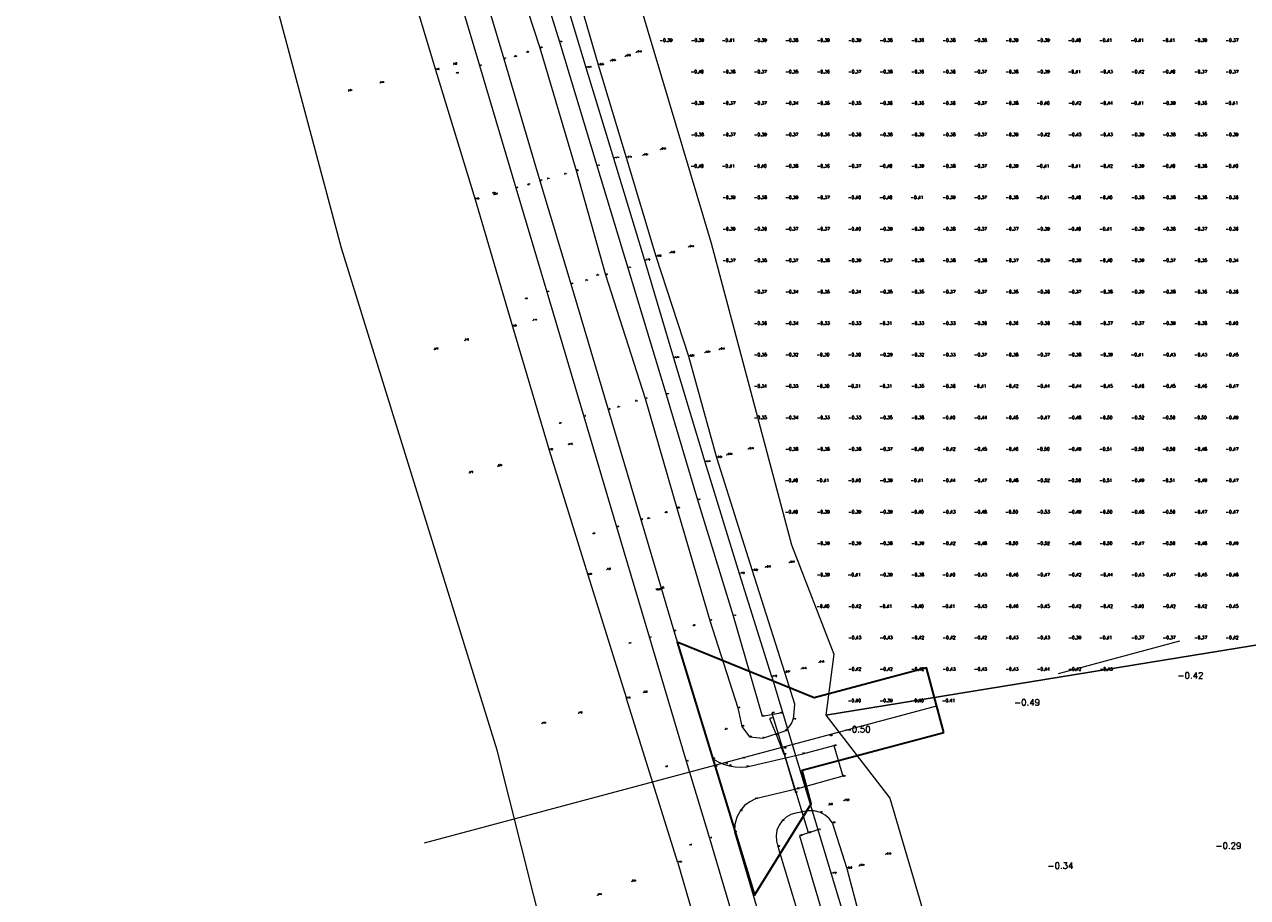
# Model space of a CAD drawing. Header units: metres. Extents: x 102665 to 103901, y 415762 to 419767.
# Tile 44 of 93: x 102727 to 102922, y 418792 to 418930. Entities that reach past the tile are written whole.
import ezdxf
from ezdxf.enums import TextEntityAlignment as Align

# ---------------------------------------------------------------- set-up
doc = ezdxf.new("R2010")
doc.units = ezdxf.units.M
doc.header["$MEASUREMENT"] = 0
doc.linetypes.add('AM-AS', pattern=[16, 10, -2, 2, -2])
for name, color, linetype, lineweight in [('B-WE-GW-TALUD-G', 90, 'Continuous', 13), ('B-WE-IE-TERREINAFSCHEIDING_KUNSTMATIG_HEKWERK-G', 20, 'IE-TERREINAFSCHEIDING-KUNSTMATIG', 13), ('DTM 15-11-2017_terristrisch', 3, 'Continuous', 0), ('DTM-Duiker', 22, 'Continuous', 0), ('DTM-Grondslag', 135, 'Continuous', 0), ('DTM-Hoogtecijfer', 7, 'Continuous', 0), ('DTM-Insteek', 125, 'Continuous', 0), ('DTM-Kant-asfalt', 137, 'Continuous', 0), ('DTM-Meetpunt', 40, 'Continuous', 0), ('DTM-Raster', 36, 'Continuous', 0), ('DTM-Teen-sloot', 142, 'Continuous', 0), ('DTM-Watergrens', 140, 'Continuous', 0), ('DTM_23-02-2012_luchtfoto drone', 40, 'Continuous', 0), ('DTM_27-12-2009_terrestrisch', 97, 'Continuous', 0), ('mp', 7, 'Continuous', 0), ('N-ME-AM-AS_WEG-G', 10, 'AM-AS', 18), ('N-XX-GW-OPHOGING_TEEN-G', 90, 'Continuous', 35)]:
    doc.layers.add(name, color=color, linetype=linetype, lineweight=lineweight)
doc.styles.add('null', font='NLCS.shx')
doc.styles.get("Standard").update_dxf_attribs({"font": 'txt.shx'})
doc.linetypes.add('IE-TERREINAFSCHEIDING-KUNSTMATIG', pattern='A,4,["R",null,S=0.75,R=90,X=0,Y=0],4,-2', length=10)

# ---------------------------------------------------------------- blocks, each defined once
blk = doc.blocks.new('MP')
at = {"layer": 'mp', "color": 0, "linetype": 'ByBlock', "lineweight": -2, "elevation": -0.036, "flags": 128}
blk.add_lwpolyline([(-0.005, -0.009), (-0.01, 0), (-0.005, 0.009), (0.005, 0.009), (0.01, 0), (0.005, -0.009), (-0.005, -0.009)], close=True, dxfattribs=at)

msp = doc.modelspace()

# ---------------------------------------------------------------- linework, layer by layer
at = {"layer": 'B-WE-GW-TALUD-G'}
msp.add_line((102849.72, 418822.37, -0.27), (102848.12, 418827.41, -0.57), dxfattribs=at)
at = {"layer": 'B-WE-GW-TALUD-G', "extrusion": (-0.000163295, 0.000523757, 1), "elevation": 203.91, "flags": 128}
msp.add_lwpolyline([(102831.11, 418797.13), (102822.97, 418823.23)], dxfattribs=at)
at = {"layer": 'B-WE-GW-TALUD-G'}
for points in [[(102744.46, 419101.27, 1.25), (102746.9, 419082.88, 1.4), (102751.57, 419065.31, 1.31), (102756.54, 419044.75, 1.39), (102762.2, 419024.22, 1.35), (102767.91, 419004.79, 1.35), (102774.22, 418984.6, 1.36), (102779.93, 418964.6, 1.36), (102786.27, 418944.28, 1.31), (102792.58, 418923.24, 1.36), (102798.9, 418902.66, 1.33), (102804.85, 418882.45, 1.35), (102810.64, 418862.79, 1.32), (102816.83, 418842.94, 1.38), (102822.97, 418823.28, 1.34)], [(102848.12, 418827.41, -0.57), (102843.01, 418843.61, -0.62), (102837.3, 418861.57, -0.69), (102832.88, 418877.67, -0.53), (102827.67, 418893.56, -0.66), (102822.94, 418909.27, -0.71), (102818.49, 418924, -0.65), (102812.98, 418943.03, -0.56), (102808.14, 418958.96, -0.59), (102803.74, 418975.08, -0.48), (102798.66, 418990.67, -0.73), (102794.06, 419008.19, -0.55), (102789.48, 419023.97, -0.59), (102782.37, 419049.04, -0.5), (102779.07, 419061.12, -0.26)], [(102803.41, 418944.46, 0.05), (102809.19, 418926.76, -0.07), (102814.97, 418907.23, 0.03), (102819.64, 418890.66, 0.08), (102825.93, 418870.99, 0.01), (102830.98, 418853.58, -0.02), (102836.21, 418835.7, 0.1), (102840.66, 418821.79, 0.15), (102841.31, 418818.84, 0.35), (102842.51, 418817.2, 0.47), (102844.63, 418816.98, 0.31), (102848.18, 418818.15, 0.09), (102848.47, 418818.4, 0.05), (102848.74, 418818.67, 0.02), (102848.97, 418818.98, -0.02), (102849.17, 418819.31, -0.05), (102849.33, 418819.66, -0.09), (102849.46, 418820.02, -0.12), (102849.54, 418820.41, -0.15), (102849.72, 418822.37, -0.27)], [(102855.67, 418803.59, -0.19), (102858, 418796.25, -0.4), (102862.12, 418780.59, -0.57), (102867.14, 418763.49, -0.52), (102871.37, 418748.45, -0.47), (102875.9, 418732.03, -0.46), (102880.43, 418715.07, -0.5), (102885.02, 418698.33, -0.54), (102889.07, 418681.5, -0.56), (102893.3, 418665.89, -0.34), (102894.34, 418665.56, -0.34), (102895.27, 418665.01, -0.35), (102896.07, 418664.28, -0.35), (102896.68, 418663.39, -0.36), (102897.1, 418662.37, -0.32), (102897.27, 418661.28, -0.29), (102897.2, 418660.18, -0.26), (102896.89, 418659.13, -0.22), (102896.36, 418658.17, -0.19)], [(102831.11, 418797.18, 1.35), (102837.94, 418773.6, 1.35), (102844.7, 418751.42, 1.31), (102850.19, 418732.03, 1.3), (102855.98, 418709.96, 1.3), (102861.57, 418688.35, 1.32), (102867.06, 418666.53, 1.31), (102873.37, 418641.13, 1.35), (102879.13, 418617.17, 1.39), (102884.92, 418594.33, 1.3), (102891.13, 418569.85, 1.33), (102897.02, 418545.4, 1.3), (102902.32, 418521.3, 1.35), (102907.58, 418498.03, 1.31), (102912.7, 418473.97, 1.33), (102917.48, 418449.54, 1.3)]]:
    msp.add_polyline3d(points, dxfattribs=at)
at = {"layer": 'B-WE-IE-TERREINAFSCHEIDING_KUNSTMATIG_HEKWERK-G', "extrusion": (0.001199, -0.00409, 0.999991), "elevation": -1589.33}
msp.add_lwpolyline([(102847.96, 418811.43), (102849.74, 418805.35)], dxfattribs=at)
at = {"layer": 'DTM 15-11-2017_terristrisch'}
for points in [[(102892.9, 418434.83, 0), (102874.79, 418544.18, 0), (102859.62, 418604.89, 0), (102827.58, 418715.02, 0), (102802.37, 418815.09, 0), (102777.63, 418894.93, 0), (102759.69, 418962.25, 0), (102737.52, 419048.56, 0), (102727.22, 419090.19, 0)], [(102783.5, 419086.18, -25.62), (102792.15, 419069.95, -19.39), (102799.4, 419017.75, -0.37), (102809.4, 418985.25, -0.37), (102819.4, 418952.75, -0.36), (102836.43, 418895.72, 0.76), (102849.2, 418847.73, 0.12), (102855.93, 418830.32, -0.21), (102854.65, 418820.63, 0), (102854.65, 418820.63, 0), (102854.65, 418820.63, 0), (102864.84, 418807.43, 15.86), (102893.96, 418708.38, 16.77)]]:
    msp.add_polyline3d(points, dxfattribs=at)
at = {"layer": 'DTM-Duiker', "extrusion": (-0.00030856, 0.001011, 0.999999), "elevation": 389.24, "flags": 128}
msp.add_lwpolyline([(102846.06, 418820.8), (102851.86, 418801.79)], dxfattribs=at)
at = {"layer": 'DTM-Insteek'}
msp.add_polyline3d([(102855.67, 418803.59, -0.19), (102855.2, 418804.21, -0.11), (102854.56, 418804.76, -0.03), (102853.81, 418805.16, 0.05), (102852.8, 418805.43, 0.08), (102851.76, 418805.42, 0.1), (102850.73, 418805.24, 0.13), (102849.9, 418805.08, 0.19), (102849.09, 418804.84, 0.25), (102848.34, 418804.42, 0.31), (102847.71, 418803.85, 0.38), (102847.21, 418803.13, 0.35), (102846.88, 418802.33, 0.32), (102846.73, 418801.46, 0.3), (102846.79, 418800.59, 0.27), (102847.04, 418799.76, 0.24), (102851.82, 418783.73, 0.2)], dxfattribs=at)
at = {"layer": 'DTM-Kant-asfalt'}
for points in [[(102753.54, 419078.27, 1.22), (102756.07, 419070.23, 1.19), (102761.27, 419052.57, 1.16), (102766.71, 419034.33, 1.17), (102772.17, 419016.14, 1.18), (102778, 418996.46, 1.18), (102783.18, 418978.97, 1.18), (102788.14, 418962.29, 1.18), (102794.16, 418942.15, 1.18), (102799.56, 418923.94, 1.18), (102805.35, 418904.48, 1.18), (102810.3, 418887.95, 1.17), (102816.15, 418868.14, 1.16), (102821.39, 418850.58, 1.18), (102826.6, 418832.96, 1.17), (102832.46, 418813.31, 1.16), (102836.17, 418801.09, 1.16), (102842.16, 418780.81, 1.15)], [(102798.14, 418942.8, 1.07), (102803.45, 418925.02, 1.07), (102809.18, 418905.62, 1.07), (102814.11, 418889.22, 1.07), (102820.05, 418869.25, 1.06), (102825.23, 418851.73, 1.06), (102830.49, 418834.03, 1.06), (102836.68, 418813.7, 1.03), (102837.51, 418813.23, 0.98), (102838.39, 418812.86, 0.94), (102839.3, 418812.59, 0.89), (102840.22, 418812.43, 0.83), (102841.15, 418812.38, 0.78), (102842.09, 418812.44, 0.72), (102850.99, 418814.51, 0.09), (102855.93, 418815.79, -0.21), (102857.35, 418810.93, -0.21), (102850.13, 418808.94, 0.26), (102843.48, 418807.33, 0.73), (102842.55, 418806.88, 0.79), (102841.73, 418806.25, 0.85), (102841.06, 418805.47, 0.9), (102840.49, 418804.42, 0.95), (102840.18, 418803.27, 1), (102840.14, 418802.08, 1.05), (102846.06, 418781.96, 1.05)]]:
    msp.add_polyline3d(points, dxfattribs=at)
at = {"layer": 'DTM-Meetpunt'}
for p in [(102829.4, 418927.75, -0.39), (102834.4, 418927.75, -0.39), (102839.4, 418927.75, -0.41), (102844.4, 418927.75, -0.39), (102849.4, 418927.75, -0.38), (102854.4, 418927.75, -0.39), (102859.4, 418927.75, -0.39), (102864.4, 418927.75, -0.38), (102869.4, 418927.75, -0.36), (102874.4, 418927.75, -0.38), (102879.4, 418927.75, -0.38), (102884.4, 418927.75, -0.39), (102889.4, 418927.75, -0.39), (102894.4, 418927.75, -0.4), (102899.4, 418927.75, -0.41), (102904.4, 418927.75, -0.41), (102909.4, 418927.75, -0.41), (102914.4, 418927.75, -0.39), (102919.4, 418927.75, -0.37), (102834.4, 418922.75, -0.4), (102839.4, 418922.75, -0.38), (102844.4, 418922.75, -0.37), (102849.4, 418922.75, -0.35), (102854.4, 418922.75, -0.36), (102859.4, 418922.75, -0.37), (102864.4, 418922.75, -0.38), (102869.4, 418922.75, -0.36), (102874.4, 418922.75, -0.36), (102879.4, 418922.75, -0.37), (102884.4, 418922.75, -0.38), (102889.4, 418922.75, -0.39), (102894.4, 418922.75, -0.41), (102899.4, 418922.75, -0.43), (102904.4, 418922.75, -0.42), (102909.4, 418922.75, -0.4), (102914.4, 418922.75, -0.37), (102919.4, 418922.75, -0.37), (102834.4, 418917.75, -0.39), (102839.4, 418917.75, -0.37), (102844.4, 418917.75, -0.37), (102849.4, 418917.75, -0.34), (102854.4, 418917.75, -0.35), (102859.4, 418917.75, -0.35), (102864.4, 418917.75, -0.36), (102869.4, 418917.75, -0.36), (102874.4, 418917.75, -0.36), (102879.4, 418917.75, -0.37), (102884.4, 418917.75, -0.38), (102889.4, 418917.75, -0.4), (102894.4, 418917.75, -0.42), (102899.4, 418917.75, -0.44), (102904.4, 418917.75, -0.41), (102909.4, 418917.75, -0.39), (102914.4, 418917.75, -0.36), (102919.4, 418917.75, -0.41), (102834.4, 418912.75, -0.38), (102839.4, 418912.75, -0.37), (102844.4, 418912.75, -0.39), (102849.4, 418912.75, -0.37), (102854.4, 418912.75, -0.36), (102859.4, 418912.75, -0.36), (102864.4, 418912.75, -0.38), (102869.4, 418912.75, -0.39), (102874.4, 418912.75, -0.38), (102879.4, 418912.75, -0.37), (102884.4, 418912.75, -0.39), (102889.4, 418912.75, -0.42), (102894.4, 418912.75, -0.43), (102899.4, 418912.75, -0.43), (102904.4, 418912.75, -0.39), (102909.4, 418912.75, -0.38), (102914.4, 418912.75, -0.35), (102919.4, 418912.75, -0.39), (102834.4, 418907.75, -0.4), (102839.4, 418907.75, -0.41), (102844.4, 418907.75, -0.4), (102849.4, 418907.75, -0.38), (102854.4, 418907.75, -0.36), (102859.4, 418907.75, -0.37), (102864.4, 418907.75, -0.4), (102869.4, 418907.75, -0.39), (102874.4, 418907.75, -0.38), (102879.4, 418907.75, -0.37), (102884.4, 418907.75, -0.39), (102889.4, 418907.75, -0.41), (102894.4, 418907.75, -0.41), (102899.4, 418907.75, -0.42), (102904.4, 418907.75, -0.39), (102909.4, 418907.75, -0.4), (102914.4, 418907.75, -0.38), (102919.4, 418907.75, -0.4), (102839.4, 418902.75, -0.39), (102844.4, 418902.75, -0.38), (102849.4, 418902.75, -0.39), (102854.4, 418902.75, -0.37), (102859.4, 418902.75, -0.4), (102864.4, 418902.75, -0.4), (102869.4, 418902.75, -0.41), (102874.4, 418902.75, -0.39), (102879.4, 418902.75, -0.37), (102884.4, 418902.75, -0.38), (102889.4, 418902.75, -0.41), (102894.4, 418902.75, -0.4), (102899.4, 418902.75, -0.4), (102904.4, 418902.75, -0.38), (102909.4, 418902.75, -0.38), (102914.4, 418902.75, -0.38), (102919.4, 418902.75, -0.36), (102839.4, 418897.75, -0.39), (102844.4, 418897.75, -0.36), (102849.4, 418897.75, -0.37), (102854.4, 418897.75, -0.37), (102859.4, 418897.75, -0.4), (102864.4, 418897.75, -0.39), (102869.4, 418897.75, -0.39), (102874.4, 418897.75, -0.38), (102879.4, 418897.75, -0.37), (102884.4, 418897.75, -0.37), (102889.4, 418897.75, -0.39), (102894.4, 418897.75, -0.4), (102899.4, 418897.75, -0.41), (102904.4, 418897.75, -0.39), (102909.4, 418897.75, -0.38), (102914.4, 418897.75, -0.37), (102919.4, 418897.75, -0.36), (102839.4, 418892.75, -0.37), (102844.4, 418892.75, -0.35), (102849.4, 418892.75, -0.37), (102854.4, 418892.75, -0.38), (102859.4, 418892.75, -0.39), (102864.4, 418892.75, -0.37), (102869.4, 418892.75, -0.38), (102874.4, 418892.75, -0.38), (102879.4, 418892.75, -0.38), (102884.4, 418892.75, -0.37), (102889.4, 418892.75, -0.39), (102894.4, 418892.75, -0.39), (102899.4, 418892.75, -0.4), (102904.4, 418892.75, -0.39), (102909.4, 418892.75, -0.37), (102914.4, 418892.75, -0.35), (102919.4, 418892.75, -0.34), (102844.4, 418887.75, -0.37), (102849.4, 418887.75, -0.34), (102854.4, 418887.75, -0.35), (102859.4, 418887.75, -0.34), (102864.4, 418887.75, -0.35), (102869.4, 418887.75, -0.35), (102874.4, 418887.75, -0.37), (102879.4, 418887.75, -0.37), (102884.4, 418887.75, -0.35), (102889.4, 418887.75, -0.36), (102894.4, 418887.75, -0.37), (102899.4, 418887.75, -0.38), (102904.4, 418887.75, -0.39), (102909.4, 418887.75, -0.38), (102914.4, 418887.75, -0.36), (102919.4, 418887.75, -0.36), (102844.4, 418882.75, -0.36), (102849.4, 418882.75, -0.34), (102854.4, 418882.75, -0.33), (102859.4, 418882.75, -0.33), (102864.4, 418882.75, -0.31), (102869.4, 418882.75, -0.33), (102874.4, 418882.75, -0.33), (102879.4, 418882.75, -0.36), (102884.4, 418882.75, -0.36), (102889.4, 418882.75, -0.36), (102894.4, 418882.75, -0.36), (102899.4, 418882.75, -0.37), (102904.4, 418882.75, -0.37), (102909.4, 418882.75, -0.39), (102914.4, 418882.75, -0.38), (102919.4, 418882.75, -0.4), (102844.4, 418877.75, -0.35), (102849.4, 418877.75, -0.32), (102854.4, 418877.75, -0.3), (102859.4, 418877.75, -0.3), (102864.4, 418877.75, -0.29), (102869.4, 418877.75, -0.32), (102874.4, 418877.75, -0.33), (102879.4, 418877.75, -0.37), (102884.4, 418877.75, -0.38), (102889.4, 418877.75, -0.37), (102894.4, 418877.75, -0.38), (102899.4, 418877.75, -0.39), (102904.4, 418877.75, -0.41), (102909.4, 418877.75, -0.43), (102914.4, 418877.75, -0.43), (102919.4, 418877.75, -0.45), (102844.4, 418872.75, -0.34), (102849.4, 418872.75, -0.33), (102854.4, 418872.75, -0.3), (102859.4, 418872.75, -0.31), (102864.4, 418872.75, -0.31), (102869.4, 418872.75, -0.35), (102874.4, 418872.75, -0.36), (102879.4, 418872.75, -0.41), (102884.4, 418872.75, -0.42), (102889.4, 418872.75, -0.44), (102894.4, 418872.75, -0.44), (102899.4, 418872.75, -0.45), (102904.4, 418872.75, -0.46), (102909.4, 418872.75, -0.45), (102914.4, 418872.75, -0.46), (102919.4, 418872.75, -0.47), (102844.4, 418867.75, -0.35), (102849.4, 418867.75, -0.34), (102854.4, 418867.75, -0.33), (102859.4, 418867.75, -0.33), (102864.4, 418867.75, -0.35), (102869.4, 418867.75, -0.38), (102874.4, 418867.75, -0.4), (102879.4, 418867.75, -0.44), (102884.4, 418867.75, -0.45), (102889.4, 418867.75, -0.47), (102894.4, 418867.75, -0.48), (102899.4, 418867.75, -0.5), (102904.4, 418867.75, -0.52), (102909.4, 418867.75, -0.5), (102914.4, 418867.75, -0.5), (102919.4, 418867.75, -0.49), (102849.4, 418862.75, -0.38), (102854.4, 418862.75, -0.38), (102859.4, 418862.75, -0.38), (102864.4, 418862.75, -0.37), (102869.4, 418862.75, -0.4), (102874.4, 418862.75, -0.42), (102879.4, 418862.75, -0.45), (102884.4, 418862.75, -0.46), (102889.4, 418862.75, -0.5), (102894.4, 418862.75, -0.49), (102899.4, 418862.75, -0.51), (102904.4, 418862.75, -0.5), (102909.4, 418862.75, -0.5), (102914.4, 418862.75, -0.48), (102919.4, 418862.75, -0.47), (102849.4, 418857.75, -0.4), (102854.4, 418857.75, -0.41), (102859.4, 418857.75, -0.4), (102864.4, 418857.75, -0.39), (102869.4, 418857.75, -0.41), (102874.4, 418857.75, -0.44), (102879.4, 418857.75, -0.47), (102884.4, 418857.75, -0.48), (102889.4, 418857.75, -0.52), (102894.4, 418857.75, -0.5), (102899.4, 418857.75, -0.51), (102904.4, 418857.75, -0.49), (102909.4, 418857.75, -0.51), (102914.4, 418857.75, -0.49), (102919.4, 418857.75, -0.47), (102849.4, 418852.75, -0.4), (102854.4, 418852.75, -0.39), (102859.4, 418852.75, -0.39), (102864.4, 418852.75, -0.39), (102869.4, 418852.75, -0.4), (102874.4, 418852.75, -0.43), (102879.4, 418852.75, -0.48), (102884.4, 418852.75, -0.5), (102889.4, 418852.75, -0.53), (102894.4, 418852.75, -0.49), (102899.4, 418852.75, -0.5), (102904.4, 418852.75, -0.48), (102909.4, 418852.75, -0.5), (102914.4, 418852.75, -0.47), (102919.4, 418852.75, -0.47), (102854.4, 418847.75, -0.39), (102859.4, 418847.75, -0.39), (102864.4, 418847.75, -0.38), (102869.4, 418847.75, -0.39), (102874.4, 418847.75, -0.42), (102879.4, 418847.75, -0.48), (102884.4, 418847.75, -0.5), (102889.4, 418847.75, -0.52), (102894.4, 418847.75, -0.48), (102899.4, 418847.75, -0.5), (102904.4, 418847.75, -0.47), (102909.4, 418847.75, -0.5), (102914.4, 418847.75, -0.48), (102919.4, 418847.75, -0.49), (102854.4, 418842.75, -0.39), (102859.4, 418842.75, -0.41), (102864.4, 418842.75, -0.39), (102869.4, 418842.75, -0.38), (102874.4, 418842.75, -0.4), (102879.4, 418842.75, -0.43), (102884.4, 418842.75, -0.46), (102889.4, 418842.75, -0.47), (102894.4, 418842.75, -0.42), (102899.4, 418842.75, -0.44), (102904.4, 418842.75, -0.43), (102909.4, 418842.75, -0.47), (102914.4, 418842.75, -0.45), (102919.4, 418842.75, -0.48), (102854.4, 418837.75, -0.4), (102859.4, 418837.75, -0.42), (102864.4, 418837.75, -0.41), (102869.4, 418837.75, -0.4), (102874.4, 418837.75, -0.41), (102879.4, 418837.75, -0.43), (102884.4, 418837.75, -0.46), (102889.4, 418837.75, -0.45), (102894.4, 418837.75, -0.42), (102899.4, 418837.75, -0.42), (102904.4, 418837.75, -0.4), (102909.4, 418837.75, -0.42), (102914.4, 418837.75, -0.42), (102919.4, 418837.75, -0.45), (102859.4, 418832.75, -0.43), (102864.4, 418832.75, -0.43), (102869.4, 418832.75, -0.42), (102874.4, 418832.75, -0.42), (102879.4, 418832.75, -0.42), (102884.4, 418832.75, -0.43), (102889.4, 418832.75, -0.43), (102894.4, 418832.75, -0.39), (102899.4, 418832.75, -0.41), (102904.4, 418832.75, -0.37), (102909.4, 418832.75, -0.37), (102914.4, 418832.75, -0.37), (102919.4, 418832.75, -0.42), (102859.4, 418827.75, -0.42), (102864.4, 418827.75, -0.42), (102869.4, 418827.75, -0.42), (102874.4, 418827.75, -0.43), (102879.4, 418827.75, -0.43), (102884.4, 418827.75, -0.43), (102889.4, 418827.75, -0.44), (102894.4, 418827.75, -0.42), (102899.4, 418827.75, -0.43), (102859.4, 418822.75, -0.4), (102864.4, 418822.75, -0.39), (102869.4, 418822.75, -0.4)]:
    msp.add_point(p, dxfattribs=at)
at = {"layer": 'DTM-Raster', "color": 36, "extrusion": (-0.932408, -0.354811, 0.068743), "elevation": -244496.08, "flags": 128}
msp.add_lwpolyline([(-354859.72, 16845.85), (-354856.95, 16847.41), (-354853.58, 16847.53)], dxfattribs=at)
at = {"layer": 'DTM-Teen-sloot', "extrusion": (1.766e-05, -5.85261e-05, 1), "elevation": -24.41, "flags": 128}
msp.add_lwpolyline([(102846.04, 418826.72), (102855.49, 418795.4)], dxfattribs=at)
at = {"layer": 'DTM-Teen-sloot'}
for points in [[(102777.15, 419060.14, -1.81), (102774.51, 419059.59, -1.76), (102776.73, 419050.88, -1.75), (102779.19, 419042.22, -1.79), (102784.24, 419024.23, -1.76), (102789.39, 419006.2, -1.75), (102794.48, 418988.13, -1.74), (102800.45, 418966.95, -1.74), (102806.9, 418945.14, -1.73), (102812.28, 418927.7, -1.72), (102818.24, 418908.03, -1.73), (102823.17, 418891.79, -1.73), (102829.24, 418871.66, -1.77), (102834.24, 418854.89, -1.74), (102839.92, 418836.46, -1.73), (102844.52, 418820.46, -1.74), (102847.76, 418821.04, -1.63)], [(102846.04, 418826.72, -1.72), (102840.9, 418843.1, -1.72), (102835.47, 418860.86, -1.71), (102830.49, 418877.42, -1.71), (102825.87, 418892.93, -1.72), (102820.96, 418909.19, -1.71), (102816.56, 418923.57, -1.71), (102810.96, 418942.1, -1.7), (102806.13, 418958.42, -1.72), (102801.27, 418974.98, -1.71), (102796.92, 418990.15, -1.72), (102791.94, 419007.91, -1.72), (102787.42, 419023.08, -1.72), (102780.39, 419047.82, -1.71), (102777.15, 419060.14, -1.81)], [(102853.38, 418802.41, -1.74), (102850.46, 418801.47, -1.64), (102855.47, 418784.59, -1.72), (102860.58, 418767.76, -1.72)], [(102855.49, 418795.4, -1.72), (102860.17, 418779.93, -1.7), (102865, 418762.6, -1.71), (102869.22, 418747.83, -1.7), (102873.76, 418731.46, -1.71), (102878.22, 418714.89, -1.71), (102882.69, 418697.46, -1.7), (102886.98, 418681.04, -1.7), (102891.27, 418664.23, -1.7), (102891.58, 418663.86, -1.7), (102891.94, 418663.54, -1.7), (102892.34, 418663.28, -1.7), (102893.09, 418662.98, -1.7), (102893.88, 418662.88, -1.69), (102894.67, 418662.98, -1.69), (102894.82, 418662.05, -1.7), (102895.03, 418660.6, -1.7), (102891.91, 418657.82, -1.68)]]:
    msp.add_polyline3d(points, dxfattribs=at)
at = {"layer": 'DTM_23-02-2012_luchtfoto drone', "elevation": -0.52, "flags": 128}
msp.add_lwpolyline([(103114.55, 419120.79), (102792.99, 419063.86), (102799.4, 419017.75), (102799.4, 419017.75), (102809.4, 418985.25), (102819.4, 418952.75), (102836.43, 418895.72), (102849.2, 418847.73), (102855.93, 418830.32), (102854.65, 418820.63), (103062.28, 418854.47), (103086.69, 418857.62), (103087.41, 418855.21), (103075.51, 418851.64), (103071.35, 418822.89), (103063.96, 418802.82), (103012.95, 418732.59), (102991.6, 418707.83), (102966.88, 418697.4), (102966.62, 418675.77), (102972.26, 418665.44), (103093.91, 418649.09), (103103.51, 418649.43), (103110.65, 418651.89)], dxfattribs=at)
at = {"layer": 'DTM_27-12-2009_terrestrisch'}
msp.add_polyline3d([(103012.95, 418732.59, 0), (103063.96, 418802.82, 0), (103071.35, 418822.89, 0), (103075.51, 418851.64, 0), (103087.41, 418855.21, 0), (103086.69, 418857.62, 0), (103062.28, 418854.47, 0), (102854.65, 418820.63, 0), (102854.65, 418820.63, 0), (102854.65, 418820.63, 0), (102854.65, 418820.63, 0), (102854.65, 418820.63, 0), (102864.84, 418807.43, 15.86), (102893.96, 418708.38, 16.77)], dxfattribs=at)
at = {"layer": 'N-ME-AM-AS_WEG-G', "ltscale": 10, "transparency": 33554687, "flags": 128}
msp.add_lwpolyline([(103181.37, 418904.81), (102790.79, 418800.26)], dxfattribs=at)
msp.add_lwpolyline([(103181.37, 418904.81), (102790.79, 418800.26)], dxfattribs=at)
at = {"layer": 'N-XX-GW-OPHOGING_TEEN-G', "ltscale": 0.1, "transparency": 33554687}
msp.add_lwpolyline([(102873.42, 418817.9), (102870.67, 418828.17), (102852.82, 418823.39), (102830.99, 418832.25), (102843.32, 418791.99), (102852.33, 418806.54), (102850.89, 418811.88), (102850.89, 418811.88), (102850.89, 418811.88)], close=True, dxfattribs=at)

# ---------------------------------------------------------------- block references
at = {"layer": 'DTM-Grondslag', "xscale": 2.5, "yscale": 2.5, "zscale": 2.5}
msp.add_blockref('MP', (102828.34, 418840.75, 1.08), dxfattribs=at)
at = {"layer": 'DTM-Meetpunt', "xscale": 2.5, "yscale": 2.5, "zscale": 2.5}
for p in [(102807.12, 418926.06, 0.53), (102824.53, 418926.05, -0.46), (102795.41, 418924.11, 1.2), (102805.18, 418925.37, 0.89), (102820.4, 418924.66, -0.55), (102822.78, 418925.42, -0.5), (102795.95, 418922.74, 1.2), (102778.7, 418919.87, 4.81), (102783.78, 418921.16, 3.91), (102828.39, 418910.59, -0.53), (102825.55, 418909.67, -0.64), (102813.1, 418906.67, 0.46), (102807.27, 418905.06, 1.14), (102810.36, 418905.93, 0.99), (102801.73, 418903.66, 1.22), (102801.88, 418903.42, 1.21), (102832.81, 418895.07, -0.48), (102829.84, 418894.12, -0.6), (102818.25, 418890.59, 0.44), (102816.47, 418889.76, 0.84), (102806.91, 418886.86, 1.2), (102808.06, 418883.38, 1.19), (102797.26, 418880.21, 3.7), (102792.4, 418878.77, 4.73), (102835.42, 418878.28, -0.59), (102837.73, 418878.78, -0.48), (102821.54, 418869.62, 0.89), (102824.39, 418870.57, 0.34), (102812.3, 418867.07, 1.23), (102813.77, 418863.64, 1.16), (102838.9, 418862.02, -0.59), (102842.32, 418862.95, -0.49), (102802.52, 418860.23, 3.89), (102797.96, 418859.16, 4.76), (102826.36, 418851.91, 0.94), (102829.12, 418852.85, 0.52), (102817.64, 418849.5, 1.22), (102845.05, 418844.14, -0.56), (102848.83, 418844.9, -0.49), (102819.84, 418843.77, 1.2), (102833.59, 418834.88, 0.67), (102823.37, 418832.07, 1.19), (102853.54, 418829.01, -0.45), (102850.73, 418827.97, -0.48), (102825.68, 418824.23, 1.2), (102815.32, 418820.92, 3.7), (102809.5, 418819.28, 4.79), (102838.68, 418818.4, 0.78), (102829.2, 418812.45, 1.2), (102857.55, 418807.03, -0.2), (102855.15, 418806.34, 0), (102833.02, 418799.98, 1.2), (102864.18, 418798.49, -0.35), (102859.94, 418796.67, -0.31), (102823.81, 418794.17, 3.69), (102818.38, 418792, 4.71)]:
    msp.add_blockref('MP', p, dxfattribs=at)

# ---------------------------------------------------------------- texts
at = {"layer": 'B-WE-GW-TALUD-G'}
for s, p in [('-0.65', (102818.49, 418924)), ('1.36', (102792.58, 418923.24)), ('-0.71', (102822.94, 418909.27)), ('1.33', (102798.9, 418902.66)), ('-0.66', (102827.67, 418893.56)), ('1.35', (102804.85, 418882.45)), ('-0.53', (102832.88, 418877.67)), ('1.32', (102810.64, 418862.79)), ('-0.69', (102837.3, 418861.57)), ('1.38', (102816.83, 418842.94)), ('-0.62', (102843.01, 418843.61)), ('-0.57', (102848.12, 418827.41)), ('1.34', (102822.97, 418823.28)), ('1.35', (102831.11, 418797.18)), ('-0.40', (102858, 418796.25))]:
    msp.add_text(s, height=0.2, dxfattribs=at).set_placement(p, align=Align.BOTTOM_LEFT)
at = {"layer": 'B-WE-IE-TERREINAFSCHEIDING_KUNSTMATIG_HEKWERK-G'}
for s, p in [('0.32', (102848.03, 418814.42)), ('0.29', (102849.81, 418808.34))]:
    msp.add_text(s, height=0.1, dxfattribs=at).set_placement(p, align=Align.BOTTOM_LEFT)
at = {"layer": 'DTM-Duiker'}
for s, p in [('-2.30', (102846.06, 418820.98)), ('-2.28', (102851.87, 418801.97))]:
    msp.add_text(s, height=0.1, dxfattribs=at).set_placement(p, align=Align.BOTTOM_LEFT)
at = {"layer": 'DTM-Grondslag'}
msp.add_text('9028', height=0.2, dxfattribs=at).set_placement((102828.34, 418840.75), align=Align.TOP_RIGHT)
msp.add_text('1.08', height=0.2, dxfattribs=at).set_placement((102828.34, 418840.75), align=Align.BOTTOM_LEFT)
at = {"layer": 'DTM-Hoogtecijfer'}
for s, p in [('-0.39', (102829.25, 418927.73, 0.12)), ('-0.39', (102834.25, 418927.73, 0.12)), ('-0.41', (102839.16, 418927.73, 0.12)), ('-0.39', (102844.25, 418927.73, 0.12)), ('-0.38', (102849.25, 418927.73, 0.12)), ('-0.39', (102854.25, 418927.73, 0.12)), ('-0.39', (102859.25, 418927.73, 0.12)), ('-0.38', (102864.25, 418927.73, 0.12)), ('-0.36', (102869.25, 418927.73, 0.12)), ('-0.38', (102874.25, 418927.73, 0.12)), ('-0.38', (102879.25, 418927.73, 0.12)), ('-0.39', (102884.25, 418927.73, 0.12)), ('-0.39', (102889.25, 418927.73, 0.12)), ('-0.40', (102894.2, 418927.73, 0.12)), ('-0.41', (102899.16, 418927.73, 0.12)), ('-0.41', (102904.16, 418927.73, 0.12)), ('-0.41', (102909.16, 418927.73, 0.12)), ('-0.39', (102914.25, 418927.73, 0.12)), ('-0.37', (102919.25, 418927.73, 0.12)), ('-0.40', (102834.2, 418922.73, 0.12)), ('-0.38', (102839.25, 418922.73, 0.12)), ('-0.37', (102844.25, 418922.73, 0.12)), ('-0.35', (102849.25, 418922.73, 0.12)), ('-0.36', (102854.25, 418922.73, 0.12)), ('-0.37', (102859.25, 418922.73, 0.12)), ('-0.38', (102864.25, 418922.73, 0.12)), ('-0.36', (102869.25, 418922.73, 0.12)), ('-0.36', (102874.25, 418922.73, 0.12)), ('-0.37', (102879.25, 418922.73, 0.12)), ('-0.38', (102884.25, 418922.73, 0.12)), ('-0.39', (102889.25, 418922.73, 0.12)), ('-0.41', (102894.16, 418922.73, 0.12)), ('-0.43', (102899.25, 418922.73, 0.12)), ('-0.42', (102904.25, 418922.73, 0.12)), ('-0.40', (102909.2, 418922.73, 0.12)), ('-0.37', (102914.25, 418922.73, 0.12)), ('-0.37', (102919.25, 418922.73, 0.12)), ('-0.39', (102834.25, 418917.73, 0.12)), ('-0.37', (102839.25, 418917.73, 0.12)), ('-0.37', (102844.25, 418917.73, 0.12)), ('-0.34', (102849.25, 418917.73, 0.12)), ('-0.35', (102854.25, 418917.73, 0.12)), ('-0.35', (102859.25, 418917.73, 0.12)), ('-0.36', (102864.25, 418917.73, 0.12)), ('-0.36', (102869.25, 418917.73, 0.12)), ('-0.36', (102874.25, 418917.73, 0.12)), ('-0.37', (102879.25, 418917.73, 0.12)), ('-0.38', (102884.25, 418917.73, 0.12)), ('-0.40', (102889.2, 418917.73, 0.12)), ('-0.42', (102894.25, 418917.73, 0.12)), ('-0.44', (102899.25, 418917.73, 0.12)), ('-0.41', (102904.16, 418917.73, 0.12)), ('-0.39', (102909.25, 418917.73, 0.12)), ('-0.36', (102914.25, 418917.73, 0.12)), ('-0.41', (102919.16, 418917.73, 0.12)), ('-0.38', (102834.25, 418912.73, 0.12)), ('-0.37', (102839.25, 418912.73, 0.12)), ('-0.39', (102844.25, 418912.73, 0.12)), ('-0.37', (102849.25, 418912.73, 0.12)), ('-0.36', (102854.25, 418912.73, 0.12)), ('-0.36', (102859.25, 418912.73, 0.12)), ('-0.38', (102864.25, 418912.73, 0.12)), ('-0.39', (102869.25, 418912.73, 0.12)), ('-0.38', (102874.25, 418912.73, 0.12)), ('-0.37', (102879.25, 418912.73, 0.12)), ('-0.39', (102884.25, 418912.73, 0.12)), ('-0.42', (102889.25, 418912.73, 0.12)), ('-0.43', (102894.25, 418912.73, 0.12)), ('-0.43', (102899.25, 418912.73, 0.12)), ('-0.39', (102904.25, 418912.73, 0.12)), ('-0.38', (102909.25, 418912.73, 0.12)), ('-0.35', (102914.25, 418912.73, 0.12)), ('-0.39', (102919.25, 418912.73, 0.12)), ('-0.40', (102834.2, 418907.73, 0.12)), ('-0.41', (102839.16, 418907.73, 0.12)), ('-0.40', (102844.2, 418907.73, 0.12)), ('-0.38', (102849.25, 418907.73, 0.12)), ('-0.36', (102854.25, 418907.73, 0.12)), ('-0.37', (102859.25, 418907.73, 0.12)), ('-0.40', (102864.2, 418907.73, 0.12)), ('-0.39', (102869.25, 418907.73, 0.12)), ('-0.38', (102874.25, 418907.73, 0.12)), ('-0.37', (102879.25, 418907.73, 0.12)), ('-0.39', (102884.25, 418907.73, 0.12)), ('-0.41', (102889.16, 418907.73, 0.12)), ('-0.41', (102894.16, 418907.73, 0.12)), ('-0.42', (102899.25, 418907.73, 0.12)), ('-0.39', (102904.25, 418907.73, 0.12)), ('-0.40', (102909.2, 418907.73, 0.12)), ('-0.38', (102914.25, 418907.73, 0.12)), ('-0.40', (102919.2, 418907.73, 0.12)), ('-0.39', (102839.25, 418902.73, 0.12)), ('-0.38', (102844.25, 418902.73, 0.12)), ('-0.39', (102849.25, 418902.73, 0.12)), ('-0.37', (102854.25, 418902.73, 0.12)), ('-0.40', (102859.2, 418902.73, 0.12)), ('-0.40', (102864.2, 418902.73, 0.12)), ('-0.41', (102869.16, 418902.73, 0.12)), ('-0.39', (102874.25, 418902.73, 0.12)), ('-0.37', (102879.25, 418902.73, 0.12)), ('-0.38', (102884.25, 418902.73, 0.12)), ('-0.41', (102889.16, 418902.73, 0.12)), ('-0.40', (102894.2, 418902.73, 0.12)), ('-0.40', (102899.2, 418902.73, 0.12)), ('-0.38', (102904.25, 418902.73, 0.12)), ('-0.38', (102909.25, 418902.73, 0.12)), ('-0.38', (102914.25, 418902.73, 0.12)), ('-0.36', (102919.25, 418902.73, 0.12)), ('-0.39', (102839.25, 418897.73, 0.12)), ('-0.36', (102844.25, 418897.73, 0.12)), ('-0.37', (102849.25, 418897.73, 0.12)), ('-0.37', (102854.25, 418897.73, 0.12)), ('-0.40', (102859.2, 418897.73, 0.12)), ('-0.39', (102864.25, 418897.73, 0.12)), ('-0.39', (102869.25, 418897.73, 0.12)), ('-0.38', (102874.25, 418897.73, 0.12)), ('-0.37', (102879.25, 418897.73, 0.12)), ('-0.37', (102884.25, 418897.73, 0.12)), ('-0.39', (102889.25, 418897.73, 0.12)), ('-0.40', (102894.2, 418897.73, 0.12)), ('-0.41', (102899.16, 418897.73, 0.12)), ('-0.39', (102904.25, 418897.73, 0.12)), ('-0.38', (102909.25, 418897.73, 0.12)), ('-0.37', (102914.25, 418897.73, 0.12)), ('-0.36', (102919.25, 418897.73, 0.12)), ('-0.37', (102839.25, 418892.73, 0.12)), ('-0.35', (102844.25, 418892.73, 0.12)), ('-0.37', (102849.25, 418892.73, 0.12)), ('-0.38', (102854.25, 418892.73, 0.12)), ('-0.39', (102859.25, 418892.73, 0.12)), ('-0.37', (102864.25, 418892.73, 0.12)), ('-0.38', (102869.25, 418892.73, 0.12)), ('-0.38', (102874.25, 418892.73, 0.12)), ('-0.38', (102879.25, 418892.73, 0.12)), ('-0.37', (102884.25, 418892.73, 0.12)), ('-0.39', (102889.25, 418892.73, 0.12)), ('-0.39', (102894.25, 418892.73, 0.12)), ('-0.40', (102899.2, 418892.73, 0.12)), ('-0.39', (102904.25, 418892.73, 0.12)), ('-0.37', (102909.25, 418892.73, 0.12)), ('-0.35', (102914.25, 418892.73, 0.12)), ('-0.34', (102919.25, 418892.73, 0.12)), ('-0.37', (102844.25, 418887.73, 0.12)), ('-0.34', (102849.25, 418887.73, 0.12)), ('-0.35', (102854.25, 418887.73, 0.12)), ('-0.34', (102859.25, 418887.73, 0.12)), ('-0.35', (102864.25, 418887.73, 0.12)), ('-0.35', (102869.25, 418887.73, 0.12)), ('-0.37', (102874.25, 418887.73, 0.12)), ('-0.37', (102879.25, 418887.73, 0.12)), ('-0.35', (102884.25, 418887.73, 0.12)), ('-0.36', (102889.25, 418887.73, 0.12)), ('-0.37', (102894.25, 418887.73, 0.12)), ('-0.38', (102899.25, 418887.73, 0.12)), ('-0.39', (102904.25, 418887.73, 0.12)), ('-0.38', (102909.25, 418887.73, 0.12)), ('-0.36', (102914.25, 418887.73, 0.12)), ('-0.36', (102919.25, 418887.73, 0.12)), ('-0.36', (102844.25, 418882.73, 0.12)), ('-0.34', (102849.25, 418882.73, 0.12)), ('-0.33', (102854.25, 418882.73, 0.12)), ('-0.33', (102859.25, 418882.73, 0.12)), ('-0.31', (102864.16, 418882.73, 0.12)), ('-0.33', (102869.25, 418882.73, 0.12)), ('-0.33', (102874.25, 418882.73, 0.12)), ('-0.36', (102879.25, 418882.73, 0.12)), ('-0.36', (102884.25, 418882.73, 0.12)), ('-0.36', (102889.25, 418882.73, 0.12)), ('-0.36', (102894.25, 418882.73, 0.12)), ('-0.37', (102899.25, 418882.73, 0.12)), ('-0.37', (102904.25, 418882.73, 0.12)), ('-0.39', (102909.25, 418882.73, 0.12)), ('-0.38', (102914.25, 418882.73, 0.12)), ('-0.40', (102919.2, 418882.73, 0.12)), ('-0.35', (102844.25, 418877.73, 0.12)), ('-0.32', (102849.25, 418877.73, 0.12)), ('-0.30', (102854.2, 418877.73, 0.12)), ('-0.30', (102859.2, 418877.73, 0.12)), ('-0.29', (102864.25, 418877.73, 0.12)), ('-0.32', (102869.25, 418877.73, 0.12)), ('-0.33', (102874.25, 418877.73, 0.12)), ('-0.37', (102879.25, 418877.73, 0.12)), ('-0.38', (102884.25, 418877.73, 0.12)), ('-0.37', (102889.25, 418877.73, 0.12)), ('-0.38', (102894.25, 418877.73, 0.12)), ('-0.39', (102899.25, 418877.73, 0.12)), ('-0.41', (102904.16, 418877.73, 0.12)), ('-0.43', (102909.25, 418877.73, 0.12)), ('-0.43', (102914.25, 418877.73, 0.12)), ('-0.45', (102919.25, 418877.73, 0.12)), ('-0.34', (102844.25, 418872.73, 0.12)), ('-0.33', (102849.25, 418872.73, 0.12)), ('-0.30', (102854.2, 418872.73, 0.12)), ('-0.31', (102859.16, 418872.73, 0.12)), ('-0.31', (102864.16, 418872.73, 0.12)), ('-0.35', (102869.25, 418872.73, 0.12)), ('-0.36', (102874.25, 418872.73, 0.12)), ('-0.41', (102879.16, 418872.73, 0.12)), ('-0.42', (102884.25, 418872.73, 0.12)), ('-0.44', (102889.25, 418872.73, 0.12)), ('-0.44', (102894.25, 418872.73, 0.12)), ('-0.45', (102899.25, 418872.73, 0.12)), ('-0.46', (102904.25, 418872.73, 0.12)), ('-0.45', (102909.25, 418872.73, 0.12)), ('-0.46', (102914.25, 418872.73, 0.12)), ('-0.47', (102919.25, 418872.73, 0.12)), ('-0.35', (102844.25, 418867.73, 0.12)), ('-0.34', (102849.25, 418867.73, 0.12)), ('-0.33', (102854.25, 418867.73, 0.12)), ('-0.33', (102859.25, 418867.73, 0.12)), ('-0.35', (102864.25, 418867.73, 0.12)), ('-0.38', (102869.25, 418867.73, 0.12)), ('-0.40', (102874.2, 418867.73, 0.12)), ('-0.44', (102879.25, 418867.73, 0.12)), ('-0.45', (102884.25, 418867.73, 0.12)), ('-0.47', (102889.25, 418867.73, 0.12)), ('-0.48', (102894.25, 418867.73, 0.12)), ('-0.50', (102899.2, 418867.73, 0.12)), ('-0.52', (102904.25, 418867.73, 0.12)), ('-0.50', (102909.2, 418867.73, 0.12)), ('-0.50', (102914.2, 418867.73, 0.12)), ('-0.49', (102919.25, 418867.73, 0.12)), ('-0.38', (102849.25, 418862.73, 0.12)), ('-0.38', (102854.25, 418862.73, 0.12)), ('-0.38', (102859.25, 418862.73, 0.12)), ('-0.37', (102864.25, 418862.73, 0.12)), ('-0.40', (102869.2, 418862.73, 0.12)), ('-0.42', (102874.25, 418862.73, 0.12)), ('-0.45', (102879.25, 418862.73, 0.12)), ('-0.46', (102884.25, 418862.73, 0.12)), ('-0.50', (102889.2, 418862.73, 0.12)), ('-0.49', (102894.25, 418862.73, 0.12)), ('-0.51', (102899.16, 418862.73, 0.12)), ('-0.50', (102904.2, 418862.73, 0.12)), ('-0.50', (102909.2, 418862.73, 0.12)), ('-0.48', (102914.25, 418862.73, 0.12)), ('-0.47', (102919.25, 418862.73, 0.12)), ('-0.40', (102849.2, 418857.73, 0.12)), ('-0.41', (102854.16, 418857.73, 0.12)), ('-0.40', (102859.2, 418857.73, 0.12)), ('-0.39', (102864.25, 418857.73, 0.12)), ('-0.41', (102869.16, 418857.73, 0.12)), ('-0.44', (102874.25, 418857.73, 0.12)), ('-0.47', (102879.25, 418857.73, 0.12)), ('-0.48', (102884.25, 418857.73, 0.12)), ('-0.52', (102889.25, 418857.73, 0.12)), ('-0.50', (102894.2, 418857.73, 0.12)), ('-0.51', (102899.16, 418857.73, 0.12)), ('-0.49', (102904.25, 418857.73, 0.12)), ('-0.51', (102909.16, 418857.73, 0.12)), ('-0.49', (102914.25, 418857.73, 0.12)), ('-0.47', (102919.25, 418857.73, 0.12)), ('-0.40', (102849.2, 418852.73, 0.12)), ('-0.39', (102854.25, 418852.73, 0.12)), ('-0.39', (102859.25, 418852.73, 0.12)), ('-0.39', (102864.25, 418852.73, 0.12)), ('-0.40', (102869.2, 418852.73, 0.12)), ('-0.43', (102874.25, 418852.73, 0.12)), ('-0.48', (102879.25, 418852.73, 0.12)), ('-0.50', (102884.2, 418852.73, 0.12)), ('-0.53', (102889.25, 418852.73, 0.12)), ('-0.49', (102894.25, 418852.73, 0.12)), ('-0.50', (102899.2, 418852.73, 0.12)), ('-0.48', (102904.25, 418852.73, 0.12)), ('-0.50', (102909.2, 418852.73, 0.12)), ('-0.47', (102914.25, 418852.73, 0.12)), ('-0.47', (102919.25, 418852.73, 0.12)), ('-0.39', (102854.25, 418847.73, 0.12)), ('-0.39', (102859.25, 418847.73, 0.12)), ('-0.38', (102864.25, 418847.73, 0.12)), ('-0.39', (102869.25, 418847.73, 0.12)), ('-0.42', (102874.25, 418847.73, 0.12)), ('-0.48', (102879.25, 418847.73, 0.12)), ('-0.50', (102884.2, 418847.73, 0.12)), ('-0.52', (102889.25, 418847.73, 0.12)), ('-0.48', (102894.25, 418847.73, 0.12)), ('-0.50', (102899.2, 418847.73, 0.12)), ('-0.47', (102904.25, 418847.73, 0.12)), ('-0.50', (102909.2, 418847.73, 0.12)), ('-0.48', (102914.25, 418847.73, 0.12)), ('-0.49', (102919.25, 418847.73, 0.12)), ('-0.39', (102854.25, 418842.73, 0.12)), ('-0.41', (102859.16, 418842.73, 0.12)), ('-0.39', (102864.25, 418842.73, 0.12)), ('-0.38', (102869.25, 418842.73, 0.12)), ('-0.40', (102874.2, 418842.73, 0.12)), ('-0.43', (102879.25, 418842.73, 0.12)), ('-0.46', (102884.25, 418842.73, 0.12)), ('-0.47', (102889.25, 418842.73, 0.12)), ('-0.42', (102894.25, 418842.73, 0.12)), ('-0.44', (102899.25, 418842.73, 0.12)), ('-0.43', (102904.25, 418842.73, 0.12)), ('-0.47', (102909.25, 418842.73, 0.12)), ('-0.45', (102914.25, 418842.73, 0.12)), ('-0.48', (102919.25, 418842.73, 0.12)), ('-0.40', (102854.2, 418837.73, 0.12)), ('-0.42', (102859.25, 418837.73, 0.12)), ('-0.41', (102864.16, 418837.73, 0.12)), ('-0.40', (102869.2, 418837.73, 0.12)), ('-0.41', (102874.16, 418837.73, 0.12)), ('-0.43', (102879.25, 418837.73, 0.12)), ('-0.46', (102884.25, 418837.73, 0.12)), ('-0.45', (102889.25, 418837.73, 0.12)), ('-0.42', (102894.25, 418837.73, 0.12)), ('-0.42', (102899.25, 418837.73, 0.12)), ('-0.40', (102904.2, 418837.73, 0.12)), ('-0.42', (102909.25, 418837.73, 0.12)), ('-0.42', (102914.25, 418837.73, 0.12)), ('-0.45', (102919.25, 418837.73, 0.12)), ('-0.43', (102859.25, 418832.73, 0.12)), ('-0.43', (102864.25, 418832.73, 0.12)), ('-0.42', (102869.25, 418832.73, 0.12)), ('-0.42', (102874.25, 418832.73, 0.12)), ('-0.42', (102879.25, 418832.73, 0.12)), ('-0.43', (102884.25, 418832.73, 0.12)), ('-0.43', (102889.25, 418832.73, 0.12)), ('-0.39', (102894.25, 418832.73, 0.12)), ('-0.41', (102899.16, 418832.73, 0.12)), ('-0.37', (102904.25, 418832.73, 0.12)), ('-0.37', (102909.25, 418832.73, 0.12)), ('-0.37', (102914.25, 418832.73, 0.12)), ('-0.42', (102919.25, 418832.73, 0.12)), ('-0.42', (102859.25, 418827.73, 0.12)), ('-0.42', (102864.25, 418827.73, 0.12)), ('-0.42', (102869.25, 418827.73, 0.12)), ('-0.43', (102874.25, 418827.73, 0.12)), ('-0.43', (102879.25, 418827.73, 0.12)), ('-0.43', (102884.25, 418827.73, 0.12)), ('-0.44', (102889.25, 418827.73, 0.12)), ('-0.42', (102894.25, 418827.73, 0.12)), ('-0.43', (102899.25, 418827.73, 0.12)), ('-0.40', (102859.2, 418822.73, 0.12)), ('-0.39', (102864.25, 418822.73, 0.12)), ('-0.40', (102869.2, 418822.73, 0.12)), ('-0.41', (102874.16, 418822.73, 0.12))]:
    msp.add_text(s, height=0.5, dxfattribs=at).set_placement(p, align=Align.CENTER)
for s, p in [('0.53', (102807.12, 418926.06)), ('0.89', (102805.18, 418925.37)), ('1.20', (102795.95, 418922.74)), ('0.46', (102813.1, 418906.67)), ('1.14', (102807.27, 418905.06)), ('0.99', (102810.36, 418905.93)), ('1.22', (102801.73, 418903.66)), ('0.44', (102818.25, 418890.59)), ('0.84', (102816.47, 418889.76)), ('1.20', (102806.91, 418886.86)), ('0.89', (102821.54, 418869.62)), ('0.34', (102824.39, 418870.57)), ('1.23', (102812.3, 418867.07)), ('0.94', (102826.36, 418851.91)), ('0.52', (102829.12, 418852.85)), ('1.22', (102817.64, 418849.5)), ('0.67', (102833.59, 418834.88)), ('1.19', (102823.37, 418832.07)), ('0.78', (102838.68, 418818.4)), ('1.20', (102829.2, 418812.45)), ('1.20', (102833.02, 418799.98))]:
    msp.add_text(s, height=0.1, dxfattribs=at).set_placement(p, align=Align.BOTTOM_LEFT)
msp.add_text('ASF', height=0.1, dxfattribs=at).set_placement((102807.27, 418905.06), align=Align.TOP_LEFT)
at = {"layer": 'DTM-Hoogtecijfer', "linetype": 'Continuous', "lineweight": 0}
for s, p in [('-0.42', (102910.58, 418826.45)), ('-0.49', (102884.6, 418822.18)), ('-0.50', (102857.66, 418817.88)), ('-0.29', (102916.62, 418799.38)), ('-0.34', (102889.91, 418796.21))]:
    msp.add_text(s, height=1, dxfattribs=at).set_placement(p)
at = {"layer": 'DTM-Insteek'}
for s, p in [('-0.07', (102809.19, 418926.76)), ('0.03', (102814.97, 418907.23)), ('0.08', (102819.64, 418890.66)), ('0.01', (102825.93, 418870.99)), ('-0.02', (102830.98, 418853.58)), ('0.10', (102836.21, 418835.7)), ('0.15', (102840.66, 418821.79)), ('0.35', (102841.31, 418818.84)), ('-0.12', (102849.46, 418820.02)), ('0.48', (102842.51, 418817.2)), ('0.31', (102844.63, 418816.98)), ('0.09', (102848.18, 418818.15)), ('0.13', (102850.73, 418805.24)), ('0.05', (102853.81, 418805.16)), ('0.38', (102847.71, 418803.85)), ('-0.20', (102855.72, 418803.53)), ('0.24', (102847.04, 418799.76))]:
    msp.add_text(s, height=0.1, dxfattribs=at).set_placement(p, align=Align.BOTTOM_LEFT)
at = {"layer": 'DTM-Kant-asfalt'}
for s, p in [('1.18', (102799.56, 418923.94)), ('1.07', (102803.45, 418925.02)), ('1.18', (102805.35, 418904.48)), ('1.07', (102809.18, 418905.62)), ('1.07', (102814.11, 418889.22)), ('1.17', (102810.3, 418887.95)), ('1.06', (102820.05, 418869.25)), ('1.16', (102816.15, 418868.14)), ('1.06', (102825.23, 418851.73)), ('1.18', (102821.39, 418850.58)), ('1.17', (102826.6, 418832.96)), ('1.06', (102830.49, 418834.03)), ('-0.21', (102855.29, 418817.38)), ('0.26', (102848.07, 418815.39)), ('-0.21', (102855.93, 418815.79)), ('1.16', (102832.46, 418813.31)), ('1.03', (102836.68, 418813.7)), ('0.90', (102838.75, 418812.93)), ('0.73', (102841.42, 418813.78)), ('0.09', (102850.99, 418814.51)), ('1.05', (102837.06, 418812.5)), ('0.89', (102839.3, 418812.59)), ('0.72', (102842.09, 418812.44)), ('-0.21', (102857.35, 418810.93)), ('0.26', (102850.13, 418808.94)), ('0.73', (102843.48, 418807.33)), ('0.90', (102841.06, 418805.47)), ('1.16', (102836.17, 418801.09)), ('1.05', (102840.14, 418802.08))]:
    msp.add_text(s, height=0.1, dxfattribs=at).set_placement(p, align=Align.BOTTOM_LEFT)
at = {"layer": 'DTM-Meetpunt'}
for s, p in [('-0.50', (102822.78, 418925.42)), ('-0.46', (102824.53, 418926.05)), ('1.20', (102795.41, 418924.11)), ('-0.55', (102820.4, 418924.66)), ('4.81', (102778.7, 418919.87)), ('3.91', (102783.78, 418921.16)), ('-0.53', (102828.39, 418910.59)), ('-0.64', (102825.55, 418909.67)), ('1.21', (102801.88, 418903.42)), ('-0.49', (102832.81, 418895.07)), ('-0.60', (102829.84, 418894.12)), ('1.19', (102808.06, 418883.38)), ('4.73', (102792.4, 418878.77)), ('3.70', (102797.26, 418880.21)), ('-0.49', (102837.73, 418878.78)), ('-0.59', (102835.42, 418878.28)), ('1.16', (102813.77, 418863.64)), ('-0.59', (102838.9, 418862.02)), ('-0.49', (102842.32, 418862.95)), ('3.89', (102802.52, 418860.23)), ('4.76', (102797.96, 418859.16)), ('1.20', (102819.84, 418843.77)), ('-0.56', (102845.05, 418844.14)), ('-0.49', (102848.83, 418844.9)), ('-0.45', (102853.54, 418829.01)), ('-0.48', (102850.73, 418827.97)), ('1.20', (102825.68, 418824.23)), ('3.70', (102815.32, 418820.92)), ('4.79', (102809.5, 418819.28)), ('-0.20', (102857.55, 418807.03)), ('0.00', (102855.15, 418806.34)), ('-0.35', (102864.18, 418798.49)), ('-0.31', (102859.94, 418796.67)), ('3.69', (102823.81, 418794.17)), ('4.71', (102818.38, 418792))]:
    msp.add_text(s, height=0.2, dxfattribs=at).set_placement(p, align=Align.BOTTOM_LEFT)
at = {"layer": 'DTM-Raster', "color": 36}
for s, p in [('-1.37', (102845.74, 418820.11)), ('0.20', (102846.82, 418817.57))]:
    msp.add_text(s, height=0.1, dxfattribs=at).set_placement(p, align=Align.BOTTOM_LEFT)
at = {"layer": 'DTM-Teen-sloot'}
for s, height, p in [('-1.72', 0.1, (102812.28, 418927.7)), ('-1.71', 0.2, (102816.56, 418923.57)), ('-1.73', 0.1, (102818.24, 418908.03)), ('-1.72', 0.2, (102825.87, 418892.93)), ('-1.73', 0.1, (102823.17, 418891.79)), ('-1.71', 0.2, (102830.49, 418877.42)), ('-1.77', 0.1, (102829.24, 418871.66)), ('-1.71', 0.2, (102835.47, 418860.86)), ('-1.74', 0.1, (102834.24, 418854.89)), ('-1.72', 0.2, (102840.9, 418843.1)), ('-1.73', 0.1, (102839.92, 418836.46)), ('-1.72', 0.2, (102846.04, 418826.72)), ('-1.74', 0.1, (102844.52, 418820.46)), ('-1.64', 0.1, (102847.33, 418820.97)), ('-1.64', 0.1, (102850.46, 418801.47)), ('-1.74', 0.1, (102853.37, 418802.41)), ('-1.72', 0.2, (102855.49, 418795.4))]:
    msp.add_text(s, height=height, dxfattribs=at).set_placement(p, align=Align.BOTTOM_LEFT)
at = {"layer": 'DTM-Watergrens'}
msp.add_text('-1.71', height=0.2, dxfattribs=at).set_placement((102820.96, 418909.19), align=Align.BOTTOM_LEFT)

doc.saveas('drawing.dxf')
